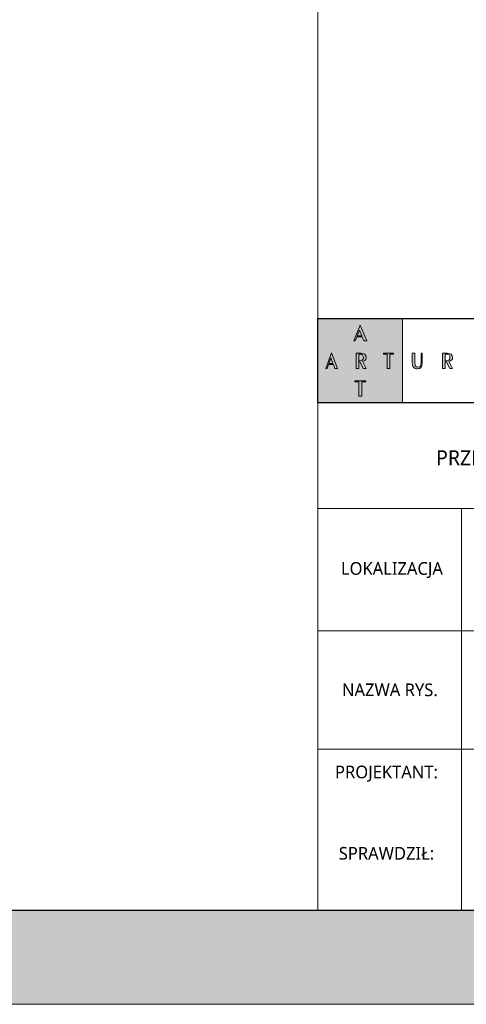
# Model space of a CAD drawing. Header units: millimetres. Extents: x 80301 to 146489, y -78581 to -28273.
# Tile 36 of 135: x 101474 to 101950, y -66536 to -65486. Entities that reach past the tile are written whole.
import ezdxf

# ---------------------------------------------------------------- set-up
doc = ezdxf.new("R2010")
doc.units = ezdxf.units.MM
doc.layers.get('0').update_dxf_attribs({"lineweight": 0})
doc.layers.add('A-opisram.ART', color=250, linetype='Continuous', lineweight=0)
doc.layers.add('opis..KF', color=250, linetype='Continuous', lineweight=15)
doc.layers.add('A-pomocram.ART', color=254, linetype='Continuous', lineweight=0, plot=False)
doc.layers.add('A-przekrycieram.ART', color=7, linetype='Continuous', lineweight=0, true_color=0xffffff)
doc.styles.add('ARCH', font='segoeuil.ttf')

# ---------------------------------------------------------------- blocks, each defined once
blk = doc.blocks.new('*U1234')
at = {"layer": 'A-przekrycieram.ART'}
h = blk.add_hatch(color=256, dxfattribs=at)
h.dxf.hatch_style = 1
h.paths.add_polyline_path([(0, 4200), (8500, 4200), (8500, 0), (0, 0)])
h.paths.add_polyline_path([(200, 4100), (8400, 4100), (8400, 100), (200, 100)], flags=16)
at = {"layer": 'A-opisram.ART'}
blk.add_line((7559.44, 100), (7559.44, 4100), dxfattribs=at)
at = {"layer": 'A-opisram.ART', "lineweight": 30}
blk.add_lwpolyline([(200, 4100), (8400, 4100), (8400, 100), (200, 100)], close=True, dxfattribs=at)
at = {"layer": 'A-pomocram.ART'}
blk.add_lwpolyline([(0, 4200), (8500, 4200), (8500, 0), (0, 0)], close=True, dxfattribs=at)
blk = doc.blocks.new('A$C3E4B4AA6')
at = {"layer": 'opis..KF', "lineweight": 0}
h = blk.add_hatch(color=256, dxfattribs=at)
h.dxf.hatch_style = 1
h.paths.add_polyline_path([(0, 100), (100, 100), (100, 0), (0, 0)])
at = {"layer": 'opis..KF', "lineweight": 0, "true_color": 0xfefefe}
h = blk.add_hatch(color=7, dxfattribs=at)
h.dxf.hatch_style = 1
edge = h.paths.add_edge_path()
edge.add_spline(control_points=[(56.7, 25.1), (56.7, 25.1), (56.7, 26.4), (56.7, 26.4), (56.7, 26.4), (56.7, 26.4), (43.8, 26.4), (43.8, 26.4), (43.8, 26.4), (43.8, 26.4), (43.8, 25.1), (43.8, 25.1), (43.8, 25.1), (43.8, 25.1), (48.6, 25.1), (48.6, 25.1), (48.6, 25.1), (48.6, 25.1), (48.6, 8.2), (48.6, 8.2), (48.6, 8.2), (48.6, 8.2), (51.9, 8.2), (51.9, 8.2), (51.9, 8.2), (51.9, 8.2), (51.9, 25.1), (51.9, 25.1), (51.9, 25.1), (51.9, 25.1), (56.7, 25.1), (56.7, 25.1)], knot_values=[0, 0, 0, 0, 0.111111, 0.111111, 0.111111, 0.111211, 0.222222, 0.222222, 0.222222, 0.222322, 0.333333, 0.333333, 0.333333, 0.333433, 0.444444, 0.444444, 0.444444, 0.444544, 0.555556, 0.555556, 0.555556, 0.555656, 0.666667, 0.666667, 0.666667, 0.666767, 0.777778, 0.777778, 0.777778, 0.777878, 1, 1, 1, 1], degree=3, periodic=0)
edge = h.paths.add_edge_path()
edge.add_spline(control_points=[(89.6, 57.7), (89.6, 57.7), (89.6, 59.1), (89.6, 59.1), (89.6, 59.1), (89.6, 59.1), (77.8, 59.1), (77.8, 59.1), (77.8, 59.1), (77.8, 59.1), (77.8, 57.7), (77.8, 57.7), (77.8, 57.7), (77.8, 57.7), (82.2, 57.7), (82.2, 57.7), (82.2, 57.7), (82.2, 57.7), (82.2, 40.9), (82.2, 40.9), (82.2, 40.9), (82.2, 40.9), (85.2, 40.9), (85.2, 40.9), (85.2, 40.9), (85.2, 40.9), (85.2, 57.7), (85.2, 57.7), (85.2, 57.7), (85.2, 57.7), (89.6, 57.7), (89.6, 57.7)], knot_values=[0, 0, 0, 0, 0.111111, 0.111111, 0.111111, 0.111211, 0.222222, 0.222222, 0.222222, 0.222322, 0.333333, 0.333333, 0.333333, 0.333433, 0.444444, 0.444444, 0.444444, 0.444544, 0.555556, 0.555556, 0.555556, 0.555656, 0.666667, 0.666667, 0.666667, 0.666767, 0.777778, 0.777778, 0.777778, 0.777878, 1, 1, 1, 1], degree=3, periodic=0)
edge = h.paths.add_edge_path()
edge.add_spline(control_points=[(57.2, 40.9), (57.2, 40.9), (52.7, 49.4), (52.7, 49.4), (52.7, 49.4), (55.6, 49.6), (57.1, 51.2), (57.1, 53.8), (57.1, 53.8), (57.1, 57.2), (55, 59.1), (50.8, 59.1), (50.8, 59.1), (50.8, 59.1), (45.3, 59.1), (45.3, 59.1), (45.3, 59.1), (45.3, 59.1), (45.3, 40.9), (45.3, 40.9), (45.3, 40.9), (45.3, 40.9), (48.4, 40.9), (48.4, 40.9), (48.4, 40.9), (48.4, 40.9), (48.4, 57.9), (48.4, 57.9), (48.4, 57.9), (48.4, 57.9), (49.7, 57.9), (49.7, 57.9), (49.7, 57.9), (52.6, 57.9), (54, 56.6), (54, 53.9), (54, 53.9), (54, 51.3), (52.5, 50.4), (49.2, 50.1), (49.2, 50.1), (49.2, 50.1), (53.7, 40.9), (53.7, 40.9), (53.7, 40.9), (53.7, 40.9), (57.2, 40.9), (57.2, 40.9)], knot_values=[0, 0, 0, 0, 0.076923, 0.076923, 0.076923, 0.077023, 0.153846, 0.153846, 0.153846, 0.153946, 0.230769, 0.230769, 0.230769, 0.230869, 0.307692, 0.307692, 0.307692, 0.307792, 0.384615, 0.384615, 0.384615, 0.384715, 0.461538, 0.461538, 0.461538, 0.461638, 0.538462, 0.538462, 0.538462, 0.538562, 0.615385, 0.615385, 0.615385, 0.615485, 0.692308, 0.692308, 0.692308, 0.692408, 0.769231, 0.769231, 0.769231, 0.769331, 0.846154, 0.846154, 0.846154, 0.846254, 1, 1, 1, 1], degree=3, periodic=0)
edge = h.paths.add_edge_path()
edge.add_spline(control_points=[(23.4, 40.9), (23.4, 40.9), (16.2, 59.5), (16.2, 59.5), (16.2, 59.5), (16.2, 59.5), (9.3, 40.9), (9.3, 40.9), (9.3, 40.9), (9.3, 40.9), (10.8, 40.9), (10.8, 40.9), (10.8, 40.9), (10.8, 40.9), (12.5, 45.7), (12.5, 45.7), (12.5, 45.7), (12.5, 45.7), (18.3, 45.7), (18.3, 45.7), (18.3, 45.7), (18.3, 45.7), (20, 40.9), (20, 40.9), (20, 40.9), (20, 40.9), (23.4, 40.9), (23.4, 40.9)], knot_values=[0, 0, 0, 0, 0.125, 0.125, 0.125, 0.1251, 0.25, 0.25, 0.25, 0.2501, 0.375, 0.375, 0.375, 0.3751, 0.5, 0.5, 0.5, 0.5001, 0.625, 0.625, 0.625, 0.6251, 0.75, 0.75, 0.75, 0.7501, 1, 1, 1, 1], degree=3, periodic=0)
edge = h.paths.add_edge_path(flags=16)
edge.add_spline(control_points=[(17.8, 46.9), (17.8, 46.9), (12.9, 46.9), (12.9, 46.9), (12.9, 46.9), (12.9, 46.9), (15.4, 53.5), (15.4, 53.5), (15.4, 53.5), (15.4, 53.5), (17.8, 46.9), (17.8, 46.9)], knot_values=[0, 0, 0, 0, 0.25, 0.25, 0.25, 0.2501, 0.5, 0.5, 0.5, 0.5001, 1, 1, 1, 1], degree=3, periodic=0)
edge = h.paths.add_edge_path()
edge.add_spline(control_points=[(57.9, 73.6), (57.9, 73.6), (50.1, 92.2), (50.1, 92.2), (50.1, 92.2), (50.1, 92.2), (42.6, 73.6), (42.6, 73.6), (42.6, 73.6), (42.6, 73.6), (44.2, 73.6), (44.2, 73.6), (44.2, 73.6), (44.2, 73.6), (46.1, 78.4), (46.1, 78.4), (46.1, 78.4), (46.1, 78.4), (52.4, 78.4), (52.4, 78.4), (52.4, 78.4), (52.4, 78.4), (54.3, 73.6), (54.3, 73.6), (54.3, 73.6), (54.3, 73.6), (57.9, 73.6), (57.9, 73.6)], knot_values=[0, 0, 0, 0, 0.125, 0.125, 0.125, 0.1251, 0.25, 0.25, 0.25, 0.2501, 0.375, 0.375, 0.375, 0.3751, 0.5, 0.5, 0.5, 0.5001, 0.625, 0.625, 0.625, 0.6251, 0.75, 0.75, 0.75, 0.7501, 1, 1, 1, 1], degree=3, periodic=0)
edge = h.paths.add_edge_path(flags=16)
edge.add_spline(control_points=[(51.9, 79.6), (51.9, 79.6), (46.6, 79.6), (46.6, 79.6), (46.6, 79.6), (46.6, 79.6), (49.2, 86.2), (49.2, 86.2), (49.2, 86.2), (49.2, 86.2), (51.9, 79.6), (51.9, 79.6)], knot_values=[0, 0, 0, 0, 0.25, 0.25, 0.25, 0.2501, 0.5, 0.5, 0.5, 0.5001, 1, 1, 1, 1], degree=3, periodic=0)
at = {"layer": 'opis..KF', "lineweight": 0}
h = blk.add_hatch(color=256, dxfattribs=at)
h.dxf.hatch_style = 1
edge = h.paths.add_edge_path()
edge.add_spline(control_points=[(123.6, 47.5), (123.6, 47.5), (123.6, 59.1), (123.6, 59.1), (123.6, 59.1), (123.6, 59.1), (122.1, 59.1), (122.1, 59.1), (122.1, 59.1), (122.1, 59.1), (122.1, 48.1), (122.1, 48.1), (122.1, 48.1), (122.1, 44.3), (121.4, 42.4), (118.5, 42.4), (118.5, 42.4), (115.6, 42.4), (114.9, 44.3), (114.9, 48.1), (114.9, 48.1), (114.9, 48.1), (114.9, 59.1), (114.9, 59.1), (114.9, 59.1), (114.9, 59.1), (111.8, 59.1), (111.8, 59.1), (111.8, 59.1), (111.8, 59.1), (111.8, 47.5), (111.8, 47.5), (111.8, 47.5), (111.8, 45.3), (112, 43.8), (113.2, 42.4), (113.2, 42.4), (114.2, 41.2), (115.9, 40.4), (117.7, 40.4), (117.7, 40.4), (121.7, 40.4), (123.6, 42.8), (123.6, 47.5)], knot_values=[0, 0, 0, 0, 0.083333, 0.083333, 0.083333, 0.083433, 0.166667, 0.166667, 0.166667, 0.166767, 0.25, 0.25, 0.25, 0.2501, 0.333333, 0.333333, 0.333333, 0.333433, 0.416667, 0.416667, 0.416667, 0.416767, 0.5, 0.5, 0.5, 0.5001, 0.583333, 0.583333, 0.583333, 0.583433, 0.666667, 0.666667, 0.666667, 0.666767, 0.75, 0.75, 0.75, 0.7501, 0.833333, 0.833333, 0.833333, 0.833433, 1, 1, 1, 1], degree=3, periodic=0)
h = blk.add_hatch(color=256, dxfattribs=at)
h.dxf.hatch_style = 1
edge = h.paths.add_edge_path()
edge.add_spline(control_points=[(159.5, 40.9), (159.5, 40.9), (155.1, 49.4), (155.1, 49.4), (155.1, 49.4), (157.9, 49.6), (159.5, 51.2), (159.5, 53.8), (159.5, 53.8), (159.5, 57.2), (157.4, 59.1), (153.1, 59.1), (153.1, 59.1), (153.1, 59.1), (147.6, 59.1), (147.6, 59.1), (147.6, 59.1), (147.6, 59.1), (147.6, 40.9), (147.6, 40.9), (147.6, 40.9), (147.6, 40.9), (150.8, 40.9), (150.8, 40.9), (150.8, 40.9), (150.8, 40.9), (150.8, 57.9), (150.8, 57.9), (150.8, 57.9), (150.8, 57.9), (152, 57.9), (152, 57.9), (152, 57.9), (155, 57.9), (156.4, 56.6), (156.4, 53.9), (156.4, 53.9), (156.4, 51.3), (154.9, 50.4), (151.5, 50.1), (151.5, 50.1), (151.5, 50.1), (156.1, 40.9), (156.1, 40.9), (156.1, 40.9), (156.1, 40.9), (159.5, 40.9), (159.5, 40.9)], knot_values=[0, 0, 0, 0, 0.076923, 0.076923, 0.076923, 0.077023, 0.153846, 0.153846, 0.153846, 0.153946, 0.230769, 0.230769, 0.230769, 0.230869, 0.307692, 0.307692, 0.307692, 0.307792, 0.384615, 0.384615, 0.384615, 0.384715, 0.461538, 0.461538, 0.461538, 0.461638, 0.538462, 0.538462, 0.538462, 0.538562, 0.615385, 0.615385, 0.615385, 0.615485, 0.692308, 0.692308, 0.692308, 0.692408, 0.769231, 0.769231, 0.769231, 0.769331, 0.846154, 0.846154, 0.846154, 0.846254, 1, 1, 1, 1], degree=3, periodic=0)
at = {"layer": 'opis..KF', "lineweight": 30}
blk.add_lwpolyline([(0, 100), (933, 100), (933, 0), (0, 0)], close=True, dxfattribs=at)
at = {"layer": 'opis..KF', "lineweight": 0}
blk.add_lwpolyline([(0, 100), (100, 100), (100, 0), (0, 0)], close=True, dxfattribs=at)
at = {"layer": 'opis..KF', "color": 7, "lineweight": 0, "true_color": 0xfefefe}
for points, knots in [([(57.9, 73.6), (57.9, 73.6), (50.1, 92.2), (50.1, 92.2), (50.1, 92.2), (50.1, 92.2), (42.6, 73.6), (42.6, 73.6), (42.6, 73.6), (42.6, 73.6), (44.2, 73.6), (44.2, 73.6), (44.2, 73.6), (44.2, 73.6), (46.1, 78.4), (46.1, 78.4), (46.1, 78.4), (46.1, 78.4), (52.4, 78.4), (52.4, 78.4), (52.4, 78.4), (52.4, 78.4), (54.3, 73.6), (54.3, 73.6), (54.3, 73.6), (54.3, 73.6), (57.9, 73.6), (57.9, 73.6)], [0, 0, 0, 0, 0.125, 0.125, 0.125, 0.125, 0.25, 0.25, 0.25, 0.25, 0.375, 0.375, 0.375, 0.375, 0.5, 0.5, 0.5, 0.5, 0.625, 0.625, 0.625, 0.625, 0.75, 0.75, 0.75, 0.75, 1, 1, 1, 1]), ([(51.9, 79.6), (51.9, 79.6), (46.6, 79.6), (46.6, 79.6), (46.6, 79.6), (46.6, 79.6), (49.2, 86.2), (49.2, 86.2), (49.2, 86.2), (49.2, 86.2), (51.9, 79.6), (51.9, 79.6)], [0, 0, 0, 0, 0.25, 0.25, 0.25, 0.25, 0.5, 0.5, 0.5, 0.5, 1, 1, 1, 1]), ([(23.4, 40.9), (23.4, 40.9), (16.2, 59.5), (16.2, 59.5), (16.2, 59.5), (16.2, 59.5), (9.3, 40.9), (9.3, 40.9), (9.3, 40.9), (9.3, 40.9), (10.8, 40.9), (10.8, 40.9), (10.8, 40.9), (10.8, 40.9), (12.5, 45.7), (12.5, 45.7), (12.5, 45.7), (12.5, 45.7), (18.3, 45.7), (18.3, 45.7), (18.3, 45.7), (18.3, 45.7), (20, 40.9), (20, 40.9), (20, 40.9), (20, 40.9), (23.4, 40.9), (23.4, 40.9)], [0, 0, 0, 0, 0.125, 0.125, 0.125, 0.125, 0.25, 0.25, 0.25, 0.25, 0.375, 0.375, 0.375, 0.375, 0.5, 0.5, 0.5, 0.5, 0.625, 0.625, 0.625, 0.625, 0.75, 0.75, 0.75, 0.75, 1, 1, 1, 1]), ([(57.2, 40.9), (57.2, 40.9), (52.7, 49.4), (52.7, 49.4), (52.7, 49.4), (55.6, 49.6), (57.1, 51.2), (57.1, 53.8), (57.1, 53.8), (57.1, 57.2), (55, 59.1), (50.8, 59.1), (50.8, 59.1), (50.8, 59.1), (45.3, 59.1), (45.3, 59.1), (45.3, 59.1), (45.3, 59.1), (45.3, 40.9), (45.3, 40.9), (45.3, 40.9), (45.3, 40.9), (48.4, 40.9), (48.4, 40.9), (48.4, 40.9), (48.4, 40.9), (48.4, 57.9), (48.4, 57.9), (48.4, 57.9), (48.4, 57.9), (49.7, 57.9), (49.7, 57.9), (49.7, 57.9), (52.6, 57.9), (54, 56.6), (54, 53.9), (54, 53.9), (54, 51.3), (52.5, 50.4), (49.2, 50.1), (49.2, 50.1), (49.2, 50.1), (53.7, 40.9), (53.7, 40.9), (53.7, 40.9), (53.7, 40.9), (57.2, 40.9), (57.2, 40.9)], [0, 0, 0, 0, 0.076923, 0.076923, 0.076923, 0.076923, 0.153846, 0.153846, 0.153846, 0.153846, 0.230769, 0.230769, 0.230769, 0.230769, 0.307692, 0.307692, 0.307692, 0.307692, 0.384615, 0.384615, 0.384615, 0.384615, 0.461538, 0.461538, 0.461538, 0.461538, 0.538462, 0.538462, 0.538462, 0.538462, 0.615385, 0.615385, 0.615385, 0.615385, 0.692308, 0.692308, 0.692308, 0.692308, 0.769231, 0.769231, 0.769231, 0.769231, 0.846154, 0.846154, 0.846154, 0.846154, 1, 1, 1, 1]), ([(89.6, 57.7), (89.6, 57.7), (89.6, 59.1), (89.6, 59.1), (89.6, 59.1), (89.6, 59.1), (77.8, 59.1), (77.8, 59.1), (77.8, 59.1), (77.8, 59.1), (77.8, 57.7), (77.8, 57.7), (77.8, 57.7), (77.8, 57.7), (82.2, 57.7), (82.2, 57.7), (82.2, 57.7), (82.2, 57.7), (82.2, 40.9), (82.2, 40.9), (82.2, 40.9), (82.2, 40.9), (85.2, 40.9), (85.2, 40.9), (85.2, 40.9), (85.2, 40.9), (85.2, 57.7), (85.2, 57.7), (85.2, 57.7), (85.2, 57.7), (89.6, 57.7), (89.6, 57.7)], [0, 0, 0, 0, 0.111111, 0.111111, 0.111111, 0.111111, 0.222222, 0.222222, 0.222222, 0.222222, 0.333333, 0.333333, 0.333333, 0.333333, 0.444444, 0.444444, 0.444444, 0.444444, 0.555556, 0.555556, 0.555556, 0.555556, 0.666667, 0.666667, 0.666667, 0.666667, 0.777778, 0.777778, 0.777778, 0.777778, 1, 1, 1, 1]), ([(17.8, 46.9), (17.8, 46.9), (12.9, 46.9), (12.9, 46.9), (12.9, 46.9), (12.9, 46.9), (15.4, 53.5), (15.4, 53.5), (15.4, 53.5), (15.4, 53.5), (17.8, 46.9), (17.8, 46.9)], [0, 0, 0, 0, 0.25, 0.25, 0.25, 0.25, 0.5, 0.5, 0.5, 0.5, 1, 1, 1, 1]), ([(56.7, 25.1), (56.7, 25.1), (56.7, 26.4), (56.7, 26.4), (56.7, 26.4), (56.7, 26.4), (43.8, 26.4), (43.8, 26.4), (43.8, 26.4), (43.8, 26.4), (43.8, 25.1), (43.8, 25.1), (43.8, 25.1), (43.8, 25.1), (48.6, 25.1), (48.6, 25.1), (48.6, 25.1), (48.6, 25.1), (48.6, 8.2), (48.6, 8.2), (48.6, 8.2), (48.6, 8.2), (51.9, 8.2), (51.9, 8.2), (51.9, 8.2), (51.9, 8.2), (51.9, 25.1), (51.9, 25.1), (51.9, 25.1), (51.9, 25.1), (56.7, 25.1), (56.7, 25.1)], [0, 0, 0, 0, 0.111111, 0.111111, 0.111111, 0.111111, 0.222222, 0.222222, 0.222222, 0.222222, 0.333333, 0.333333, 0.333333, 0.333333, 0.444444, 0.444444, 0.444444, 0.444444, 0.555556, 0.555556, 0.555556, 0.555556, 0.666667, 0.666667, 0.666667, 0.666667, 0.777778, 0.777778, 0.777778, 0.777778, 1, 1, 1, 1])]:
    blk.add_open_spline(points, degree=3, knots=knots, dxfattribs=at)
at = {"layer": 'opis..KF', "lineweight": 0}
for points, knots in [([(123.6, 47.5), (123.6, 47.5), (123.6, 59.1), (123.6, 59.1), (123.6, 59.1), (123.6, 59.1), (122.1, 59.1), (122.1, 59.1), (122.1, 59.1), (122.1, 59.1), (122.1, 48.1), (122.1, 48.1), (122.1, 48.1), (122.1, 44.3), (121.4, 42.4), (118.5, 42.4), (118.5, 42.4), (115.6, 42.4), (114.9, 44.3), (114.9, 48.1), (114.9, 48.1), (114.9, 48.1), (114.9, 59.1), (114.9, 59.1), (114.9, 59.1), (114.9, 59.1), (111.8, 59.1), (111.8, 59.1), (111.8, 59.1), (111.8, 59.1), (111.8, 47.5), (111.8, 47.5), (111.8, 47.5), (111.8, 45.3), (112, 43.8), (113.2, 42.4), (113.2, 42.4), (114.2, 41.2), (115.9, 40.4), (117.7, 40.4), (117.7, 40.4), (121.7, 40.4), (123.6, 42.8), (123.6, 47.5)], [0, 0, 0, 0, 0.083333, 0.083333, 0.083333, 0.083333, 0.166667, 0.166667, 0.166667, 0.166667, 0.25, 0.25, 0.25, 0.25, 0.333333, 0.333333, 0.333333, 0.333333, 0.416667, 0.416667, 0.416667, 0.416667, 0.5, 0.5, 0.5, 0.5, 0.583333, 0.583333, 0.583333, 0.583333, 0.666667, 0.666667, 0.666667, 0.666667, 0.75, 0.75, 0.75, 0.75, 0.833333, 0.833333, 0.833333, 0.833333, 1, 1, 1, 1]), ([(159.5, 40.9), (159.5, 40.9), (155.1, 49.4), (155.1, 49.4), (155.1, 49.4), (157.9, 49.6), (159.5, 51.2), (159.5, 53.8), (159.5, 53.8), (159.5, 57.2), (157.4, 59.1), (153.1, 59.1), (153.1, 59.1), (153.1, 59.1), (147.6, 59.1), (147.6, 59.1), (147.6, 59.1), (147.6, 59.1), (147.6, 40.9), (147.6, 40.9), (147.6, 40.9), (147.6, 40.9), (150.8, 40.9), (150.8, 40.9), (150.8, 40.9), (150.8, 40.9), (150.8, 57.9), (150.8, 57.9), (150.8, 57.9), (150.8, 57.9), (152, 57.9), (152, 57.9), (152, 57.9), (155, 57.9), (156.4, 56.6), (156.4, 53.9), (156.4, 53.9), (156.4, 51.3), (154.9, 50.4), (151.5, 50.1), (151.5, 50.1), (151.5, 50.1), (156.1, 40.9), (156.1, 40.9), (156.1, 40.9), (156.1, 40.9), (159.5, 40.9), (159.5, 40.9)], [0, 0, 0, 0, 0.076923, 0.076923, 0.076923, 0.076923, 0.153846, 0.153846, 0.153846, 0.153846, 0.230769, 0.230769, 0.230769, 0.230769, 0.307692, 0.307692, 0.307692, 0.307692, 0.384615, 0.384615, 0.384615, 0.384615, 0.461538, 0.461538, 0.461538, 0.461538, 0.538462, 0.538462, 0.538462, 0.538462, 0.615385, 0.615385, 0.615385, 0.615385, 0.692308, 0.692308, 0.692308, 0.692308, 0.769231, 0.769231, 0.769231, 0.769231, 0.846154, 0.846154, 0.846154, 0.846154, 1, 1, 1, 1])]:
    blk.add_open_spline(points, degree=3, knots=knots, dxfattribs=at)

msp = doc.modelspace()

# ---------------------------------------------------------------- linework, layer by layer
at = {"layer": 'opis..KF'}
for points in [[(102631.99, -65894.59), (101791.43, -65894.59), (101791.43, -66007.09), (102631.99, -66007.09)], [(101944.43, -66007.09), (101791.43, -66007.09), (101791.43, -66137.59), (101944.43, -66137.59)], [(101944.43, -66007.09), (102335.93, -66007.09), (102335.93, -66137.59), (101944.43, -66137.59)], [(101944.43, -66137.59), (101791.43, -66137.59), (101791.43, -66263.59), (101944.43, -66263.59)], [(102479.93, -66137.59), (101944.43, -66137.59), (101944.43, -66263.59), (102479.93, -66263.59)], [(101944.43, -66263.59), (101791.43, -66263.59), (101791.43, -66435.84), (101944.43, -66435.84)], [(101944.43, -66263.59), (102333.67, -66263.59), (102333.67, -66435.84), (101944.43, -66435.84)]]:
    msp.add_lwpolyline(points, close=True, dxfattribs=at)

# ---------------------------------------------------------------- block references
msp.add_blockref('*U1234', (94231.99, -66535.84))
at = {"layer": 'opis..KF', "xscale": 0.8999999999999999, "yscale": 0.8999999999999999, "zscale": 0.8999999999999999}
msp.add_blockref('A$C3E4B4AA6', (101791.43, -65894.59), dxfattribs=at)

# ---------------------------------------------------------------- texts
at = {"layer": 'opis..KF', "attachment_point": 5, "style": 'ARCH'}
for s, insert, char_height, width in [('\\A1;{\\fCentury Gothic|b1|i0|c238|p34;\\T1.5;PROJEKT BUDOWLANY\\P\\fSegoe UI Light|b0|i0|c238|p34;\\H0.88889x;\\T1;PRZEBUDOWA ORAZ ZMIANA SPOSOBU UŻYTKOWANIA \\PSTRYCHU NA SALE LEKCYJNE}', (102189.32, -65953.48), 18, 909.6583), ('\\A1;LOKALIZACJA', (101870.31, -66072.86), 13.5, 152.6692), ('\\A1;NAZWA RYS.', (101868.09, -66200.59), 13.5, 152.6692), ('\\A1;PROJEKTANT:', (101864.51, -66289.89), 13.5, 152.6692), ('\\A1;SPRAWDZIŁ:', (101864.51, -66374.93), 13.5, 152.6692)]:
    msp.add_mtext(s, dxfattribs=dict(at, insert=insert, char_height=char_height, width=width))

doc.saveas('drawing.dxf')
